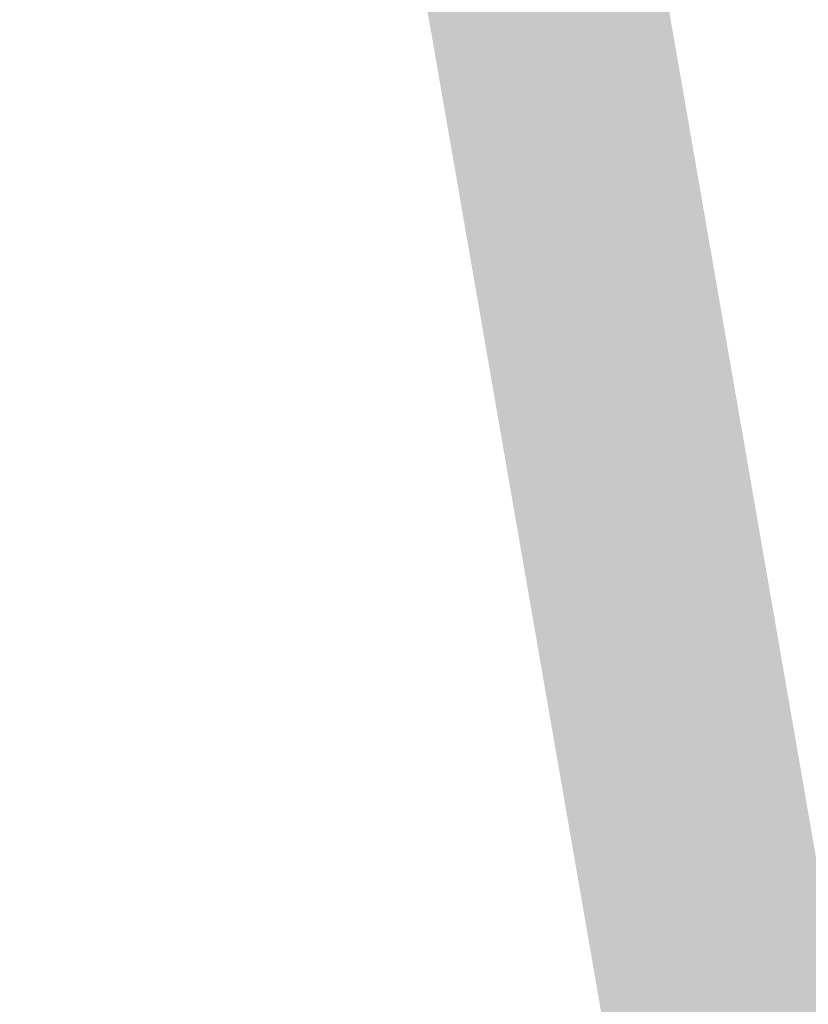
# Model space of a CAD drawing. Header units: metres. Extents: x -862 to 1262, y -354 to 644.
# Tile 241 of 256: x -176 to -153, y 426 to 455. Entities that reach past the tile are written whole.
import ezdxf

# ---------------------------------------------------------------- set-up
doc = ezdxf.new("R2010")
doc.units = ezdxf.units.M
doc.header["$LTSCALE"] = 0.5
doc.layers.add('BPR_Verkehr_220520', color=7, linetype='Continuous')

msp = doc.modelspace()

# ---------------------------------------------------------------- hatches: boundary and pattern name
at = {"layer": 'BPR_Verkehr_220520', "linetype": 'Continuous', "lineweight": 0, "true_color": 0xf7dcdc, "transparency": 33554687}
h = msp.add_hatch(color=254, dxfattribs=at)
edge = h.paths.add_edge_path()
edge.add_arc((-164.302480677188, 502.5690730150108), 1.999999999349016, 88.69792768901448, 189.841554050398, ccw=False)
edge.add_line((-164.2570336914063, 504.5685565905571), (-164.2570336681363, 504.5685565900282))
edge.add_arc((-162.4305361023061, 584.9270653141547), 80.37926360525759, 268.6979277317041, 270.9605563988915)
edge.add_line((-161.083051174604, 504.5590971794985), (-161.0830511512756, 504.5590971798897))
edge.add_line((-161.0830511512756, 504.5590971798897), (-161.1291523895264, 507.3087107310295))
edge.add_arc((-162.4305361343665, 584.9270651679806), 77.62926345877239, 260.4370348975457, 270.9605564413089, ccw=False)
edge.add_line((-175.3271930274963, 508.3765668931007), (-175.7840543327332, 505.6647819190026))
edge.add_arc((-162.4305363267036, 584.9270637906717), 80.37926206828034, 260.4370348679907, 262.450509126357)
edge.add_arc((-173.3851149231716, 502.2705543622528), 3.000000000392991, 9.8415540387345, 82.45050914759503, ccw=False)
edge.add_line((-170.4292623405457, 502.7833267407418), (-161.2022281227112, 449.594516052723))
edge.add_line((-161.2022281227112, 449.594516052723), (-160.2169439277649, 449.7654401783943))
edge.add_line((-160.2169439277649, 449.7654401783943), (-159.8750956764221, 447.7948717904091))
edge.add_line((-159.8750956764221, 447.7948717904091), (-160.8603798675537, 447.6239476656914))
edge.add_line((-160.8603798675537, 447.6239476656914), (-156.0435452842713, 419.85752815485))
edge.add_line((-156.0435452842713, 419.85752815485), (-155.058261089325, 420.0284522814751))
edge.add_line((-155.058261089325, 420.0284522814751), (-154.7164128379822, 418.0578838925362))
edge.add_line((-154.7164128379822, 418.0578838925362), (-155.7016970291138, 417.8869597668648))
edge.add_line((-155.7016970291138, 417.8869597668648), (-154.7751042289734, 412.5456585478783))
edge.add_line((-154.7751042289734, 412.5456585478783), (-154.7751039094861, 412.5456585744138))
edge.add_arc((-221.4101881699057, 1214.829471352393), 805.0463034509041, 274.7479034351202, 274.8902403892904)
edge.add_line((-152.7822392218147, 412.7136721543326), (-152.7822389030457, 412.7136721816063))
edge.add_line((-152.7822389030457, 412.7136721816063), (-152.7822382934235, 412.7136722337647))
edge.add_arc((-221.4101886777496, 1214.829469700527), 805.0463018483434, 274.8902405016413, 275.0336529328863)
edge.add_line((-150.7747441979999, 412.8879617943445), (-150.7747435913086, 412.8879618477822))
edge.add_line((-150.7747435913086, 412.8879618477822), (-164.5269935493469, 492.1621687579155))
edge.add_line((-164.5269935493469, 492.1621687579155), (-165.5122777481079, 491.9912446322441))
edge.add_line((-165.5122777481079, 491.9912446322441), (-166.0250501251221, 494.947097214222))
edge.add_line((-166.0250501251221, 494.947097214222), (-165.0397659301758, 495.1180213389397))
edge.add_line((-165.0397659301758, 495.1180213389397), (-166.2730490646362, 502.2272247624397))
at = {"layer": 'BPR_Verkehr_220520', "linetype": 'Continuous', "lineweight": 0, "true_color": 0xb8d2a6, "transparency": 33554687}
h = msp.add_hatch(color=9, dxfattribs=at)
edge = h.paths.add_edge_path()
edge.add_line((-172.3998307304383, 502.4414784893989), (-156.7765733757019, 412.3819362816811))
edge.add_line((-156.7765733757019, 412.3819362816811), (-156.7765729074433, 412.3819363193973))
edge.add_arc((-221.4101887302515, 1214.829470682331), 805.0463028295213, 274.6049815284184, 274.7479034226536)
edge.add_line((-154.7751046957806, 412.5456585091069), (-154.7751042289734, 412.5456585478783))
edge.add_line((-154.7751042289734, 412.5456585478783), (-155.7016970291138, 417.8869597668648))
edge.add_line((-155.7016970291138, 417.8869597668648), (-154.7164128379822, 418.0578838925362))
edge.add_line((-154.7164128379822, 418.0578838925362), (-155.058261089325, 420.0284522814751))
edge.add_line((-155.058261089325, 420.0284522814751), (-156.0435452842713, 419.85752815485))
edge.add_line((-156.0435452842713, 419.85752815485), (-160.8603798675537, 447.6239476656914))
edge.add_line((-160.8603798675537, 447.6239476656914), (-159.8750956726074, 447.7948717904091))
edge.add_line((-159.8750956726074, 447.7948717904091), (-160.2169439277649, 449.7654401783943))
edge.add_line((-160.2169439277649, 449.7654401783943), (-161.2022281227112, 449.594516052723))
edge.add_line((-161.2022281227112, 449.594516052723), (-170.4292623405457, 502.7833267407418))
edge.add_arc((-173.3851149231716, 502.2705543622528), 3.000000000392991, 9.84155403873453, 82.45050914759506)
edge.add_arc((-162.4305363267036, 584.9270637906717), 80.37926206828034, 260.4370348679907, 262.450509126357, ccw=False)
edge.add_line((-175.7840543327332, 505.6647819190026), (-176.1163171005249, 503.6925746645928))
edge.add_line((-176.1163171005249, 503.6925746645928), (-176.1163170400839, 503.6925746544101))
edge.add_arc((-162.4305361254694, 584.9270652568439), 82.37926354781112, 260.4370349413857, 262.450509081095)
edge.add_line((-173.2537324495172, 503.2618861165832), (-173.2537323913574, 503.2618861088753))
edge.add_arc((-173.3851149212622, 502.2705543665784), 0.9999999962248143, 9.841553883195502, 82.4505092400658, ccw=False)
h = msp.add_hatch(color=9, dxfattribs=at)
edge = h.paths.add_edge_path()
edge.add_arc((-164.7250308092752, 502.0795690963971), 0.4999999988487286, 88.41357582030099, 189.8415541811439, ccw=False)
edge.add_line((-164.7111884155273, 502.5793774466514), (-164.7111884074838, 502.5793774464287))
edge.add_arc((-162.4305360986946, 584.9270652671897), 82.37926355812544, 268.4135758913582, 270.9605564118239)
edge.add_line((-161.0495229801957, 502.5593782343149), (-161.0495229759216, 502.5593782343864))
edge.add_line((-161.0495229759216, 502.5593782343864), (-161.0830511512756, 504.5590971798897))
edge.add_line((-161.0830511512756, 504.5590971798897), (-161.083051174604, 504.5590971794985))
edge.add_arc((-162.4305361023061, 584.9270653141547), 80.37926360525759, 268.6979277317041, 270.9605563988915, ccw=False)
edge.add_line((-164.2570336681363, 504.5685565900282), (-164.2570336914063, 504.5685565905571))
edge.add_arc((-164.302480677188, 502.5690730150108), 1.999999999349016, 88.69792768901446, 189.841554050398)
edge.add_line((-166.2730490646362, 502.2272247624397), (-165.0397659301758, 495.1180213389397))
edge.add_line((-165.0397659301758, 495.1180213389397), (-166.0250501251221, 494.947097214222))
edge.add_line((-166.0250501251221, 494.947097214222), (-165.5122777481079, 491.9912446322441))
edge.add_line((-165.5122777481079, 491.9912446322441), (-164.5269935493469, 492.1621687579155))
edge.add_line((-164.5269935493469, 492.1621687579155), (-150.7747435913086, 412.8879618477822))
edge.add_line((-150.7747435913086, 412.8879618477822), (-150.7747428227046, 412.887961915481))
edge.add_arc((-221.4101884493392, 1214.829469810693), 805.0463019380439, 275.0336530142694, 275.1050712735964)
edge.add_line((-149.7751908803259, 412.9766308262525), (-149.7751901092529, 412.9766308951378))
edge.add_line((-149.7751901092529, 412.9766308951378), (-165.2176729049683, 501.994107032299))

doc.saveas('drawing.dxf')
